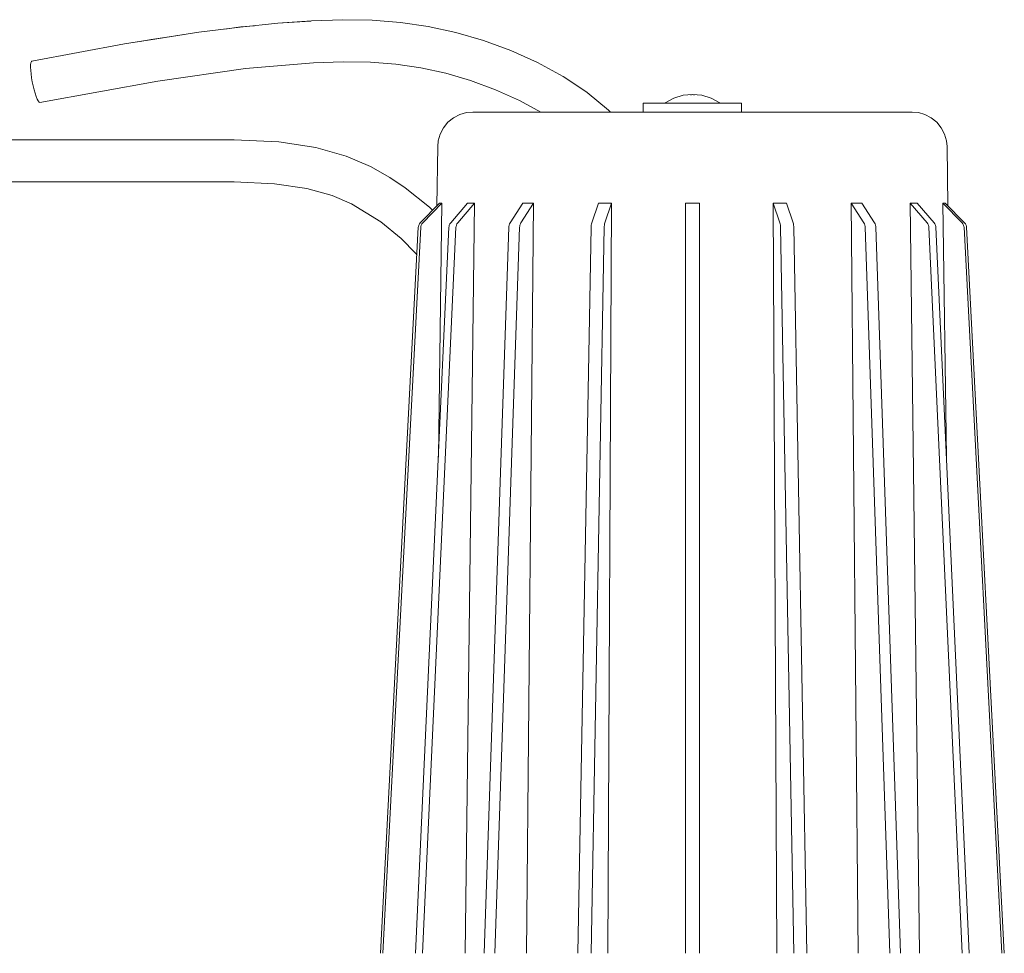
# Model space of a CAD drawing. Header units: millimetres. Extents: x -530 to 683, y -17 to 1108.
# Tile 6 of 7: x 53 to 334, y 678 to 944. Entities that reach past the tile are written whole.
import ezdxf

# ---------------------------------------------------------------- set-up
doc = ezdxf.new("R2010")
doc.units = ezdxf.units.MM
doc.header["$MEASUREMENT"] = 0
doc.layers.add('MATERIAL 2', color=5, linetype='Continuous', true_color=0x0000ff)

msp = doc.modelspace()

# ---------------------------------------------------------------- linework, layer by layer
at = {"layer": 'MATERIAL 2', "color": 5, "linetype": 'Continuous', "lineweight": 0, "true_color": 0x0000ff}
for p, q in [((136.42, 943.67), (145.33, 943.96)), ((145.33, 943.96), (153.75, 943.82)), ((153.75, 943.82), (161.81, 943.19)), ((116.04, 941.8), (104.31, 940.38)), ((116.23, 941.91), (111.73, 941.28)), ((116.04, 941.8), (126.81, 942.99)), ((120.15, 942.25), (116.23, 941.91)), ((126.81, 942.99), (136.42, 943.67)), ((136.22, 943.55), (126.81, 942.99)), ((126.81, 942.99), (126.81, 942.99)), ((126.81, 942.99), (126.81, 942.99)), ((126.81, 942.99), (126.81, 942.99)), ((161.81, 943.19), (169.7, 942.03)), ((169.7, 942.03), (177.57, 940.31)), ((83.09, 937.03), (104.31, 940.38)), ((90.49, 938.19), (83.09, 937.03)), ((90.67, 938.3), (87.53, 937.73)), ((90.49, 938.19), (104.31, 940.38)), ((95.27, 938.95), (90.67, 938.3)), ((104.31, 940.38), (104.31, 940.38)), ((104.31, 940.38), (104.31, 940.38)), ((104.31, 940.38), (104.31, 940.38)), ((104.31, 940.38), (104.31, 940.38)), ((177.57, 940.31), (185.45, 938)), ((56.69, 932.11), (83.09, 937.03)), ((83.09, 937.03), (83.09, 937.03)), ((83.09, 937.03), (83.09, 937.03)), ((185.45, 938), (193.27, 935.14)), ((193.27, 935.14), (200.91, 931.71)), ((56.31, 931.12), (56.29, 930.38)), ((56.29, 930.38), (56.33, 929.49)), ((56.38, 931.66), (56.31, 931.12)), ((56.51, 932), (56.38, 931.66)), ((56.69, 932.11), (56.51, 932)), ((117.55, 929.99), (92.55, 926.46)), ((137.04, 931.68), (117.55, 929.99)), ((145.45, 931.96), (137.04, 931.68)), ((153.21, 931.83), (145.45, 931.96)), ((160.51, 931.27), (153.21, 931.83)), ((167.6, 930.22), (160.51, 931.27)), ((174.7, 928.67), (167.6, 930.22)), ((200.91, 931.71), (208.19, 927.76)), ((56.33, 929.49), (56.43, 928.47)), ((56.43, 928.47), (56.58, 927.37)), ((56.58, 927.37), (56.78, 926.22)), ((181.81, 926.59), (174.7, 928.67)), ((208.19, 927.76), (214.95, 923.27)), ((56.78, 926.22), (57.02, 925.07)), ((57.02, 925.07), (57.29, 923.97)), ((92.55, 926.46), (58.95, 920.33)), ((188.88, 923.99), (181.81, 926.59)), ((57.29, 923.97), (57.58, 922.95)), ((57.58, 922.95), (57.88, 922.05)), ((57.88, 922.05), (58.18, 921.32)), ((58.18, 921.32), (57.89, 922.03)), ((58.46, 920.79), (58.18, 921.32)), ((58.18, 921.32), (58.18, 921.32)), ((58.18, 921.32), (58.46, 920.78)), ((195.74, 920.92), (188.88, 923.99)), ((214.95, 923.27), (215.09, 923.18)), ((221.19, 918.17), (215.09, 923.18)), ((237.28, 920.27), (239.76, 921.58)), ((239.76, 921.58), (242.41, 922.38)), ((242.41, 922.38), (245.08, 922.63)), ((245.08, 922.57), (244.59, 922.38)), ((245.08, 922.63), (245.08, 922.63)), ((245.08, 922.63), (245.08, 922.63)), ((245.08, 922.63), (245.08, 922.63)), ((245.08, 922.63), (245.08, 922.63)), ((245.08, 922.63), (245.08, 922.63)), ((245.08, 922.63), (245.08, 922.63)), ((245.08, 922.63), (245.08, 922.63)), ((245.08, 922.63), (245.08, 922.63)), ((245.08, 922.63), (245.08, 922.63)), ((245.08, 922.63), (247.74, 922.38)), ((245.08, 922.63), (245.08, 922.57)), ((245.56, 922.38), (245.08, 922.57)), ((250.4, 921.58), (247.74, 922.38)), ((252.87, 920.27), (250.4, 921.58)), ((58.46, 920.78), (58.72, 920.44)), ((58.72, 920.44), (58.95, 920.33)), ((201.81, 917.62), (195.74, 920.92)), ((231.08, 920.12), (231.31, 920.12)), ((231.08, 920.12), (231.08, 917.62)), ((231.31, 920.12), (232.06, 920.12)), ((232.06, 920.12), (233.36, 920.12)), ((233.36, 920.12), (235.18, 920.12)), ((235.18, 920.12), (237.42, 920.12)), ((237.08, 920.12), (237.28, 920.27)), ((237.42, 920.12), (239.92, 920.12)), ((239.92, 920.12), (242.53, 920.12)), ((242.53, 920.12), (245.08, 920.12)), ((247.74, 920.12), (245.08, 920.12)), ((250.4, 920.12), (247.74, 920.12)), ((252.87, 920.12), (250.4, 920.12)), ((252.87, 920.27), (253.08, 920.12)), ((255.02, 920.12), (252.87, 920.12)), ((256.74, 920.12), (255.02, 920.12)), ((257.99, 920.12), (256.74, 920.12)), ((258.8, 920.12), (257.99, 920.12)), ((259.08, 920.12), (258.8, 920.12)), ((259.08, 920.12), (259.08, 917.62)), ((175.36, 914.7), (176.96, 915.99)), ((176.96, 915.99), (178.75, 916.92)), ((178.75, 916.92), (180.61, 917.46)), ((178.76, 916.93), (180.61, 917.46)), ((180.61, 917.46), (182.42, 917.62)), ((180.61, 917.46), (182.43, 917.62)), ((182.43, 917.62), (182.69, 917.62)), ((182.69, 917.62), (183.48, 917.62)), ((183.48, 917.62), (184.85, 917.62)), ((184.85, 917.62), (186.83, 917.62)), ((186.83, 917.62), (189.43, 917.62)), ((189.43, 917.62), (189.83, 917.62)), ((192.99, 917.62), (189.83, 917.62)), ((196.44, 917.62), (192.99, 917.62)), ((196.44, 917.62), (200.78, 917.62)), ((200.78, 917.62), (205.59, 917.62)), ((205.59, 917.62), (210.8, 917.62)), ((210.8, 917.62), (216.3, 917.62)), ((216.3, 917.62), (221.1, 917.62)), ((226.87, 917.62), (221.1, 917.62)), ((221.71, 917.62), (221.19, 918.17)), ((232.82, 917.62), (226.87, 917.62)), ((238.91, 917.62), (232.82, 917.62)), ((245.08, 917.62), (238.91, 917.62)), ((251.24, 917.62), (245.08, 917.62)), ((257.33, 917.62), (251.24, 917.62)), ((263.28, 917.62), (257.33, 917.62)), ((269.06, 917.62), (263.28, 917.62)), ((269.06, 917.62), (273.85, 917.62)), ((273.85, 917.62), (279.36, 917.62)), ((279.36, 917.62), (284.56, 917.62)), ((284.56, 917.62), (289.37, 917.62)), ((289.37, 917.62), (293.71, 917.62)), ((297.16, 917.62), (293.71, 917.62)), ((300.32, 917.62), (297.16, 917.62)), ((300.32, 917.62), (300.72, 917.62)), ((300.72, 917.62), (303.32, 917.62)), ((303.32, 917.62), (305.3, 917.62)), ((305.3, 917.62), (306.68, 917.62)), ((306.68, 917.62), (307.47, 917.62)), ((307.47, 917.62), (307.72, 917.62)), ((309.54, 917.46), (307.72, 917.62)), ((309.54, 917.46), (307.73, 917.62)), ((311.39, 916.93), (309.54, 917.46)), ((311.4, 916.92), (309.54, 917.46)), ((313.19, 915.99), (311.4, 916.92)), ((314.79, 914.7), (313.19, 915.99)), ((173.13, 911.31), (174.06, 913.1)), ((173.14, 911.32), (174.06, 913.1)), ((174.06, 913.1), (175.36, 914.7)), ((174.06, 913.1), (175.35, 914.68)), ((316.09, 913.1), (314.79, 914.7)), ((316.09, 913.1), (314.8, 914.68)), ((317.01, 911.32), (316.09, 913.1)), ((317.02, 911.31), (316.09, 913.1)), ((172.6, 909.44), (173.13, 911.31)), ((317.55, 909.44), (317.02, 911.31)), ((114.36, 909.69), (14.36, 909.69)), ((114.36, 909.69), (127.1, 909.11)), ((127.1, 909.11), (137.68, 907.49)), ((137.68, 907.49), (146.32, 905.07)), ((172.2, 890.85), (172.43, 907.76)), ((172.6, 909.44), (172.43, 907.77)), ((172.43, 907.76), (172.43, 907.77)), ((317.55, 909.44), (317.72, 907.77)), ((317.96, 890.85), (317.72, 907.77)), ((146.32, 905.07), (153.27, 902.12)), ((153.27, 902.12), (158.8, 898.96)), ((158.8, 898.96), (163.17, 895.99)), ((114.36, 897.69), (14.36, 897.69)), ((125.89, 897.16), (114.36, 897.69)), ((125.89, 897.16), (135.13, 895.77)), ((135.13, 895.77), (142.3, 893.77)), ((142.3, 893.77), (147.87, 891.41)), ((163.17, 895.99), (170.1, 890.46)), ((147.87, 891.41), (156.16, 886.25)), ((172.96, 891.62), (167.46, 886.05)), ((168.16, 886.05), (173.65, 891.62)), ((170.1, 890.46), (170.94, 889.58)), ((173.65, 891.62), (172.62, 819.15)), ((173.65, 891.62), (172.96, 891.62)), ((180.96, 891.62), (176.13, 886.05)), ((178.13, 886.05), (182.96, 891.62)), ((182.96, 891.62), (180.28, 677.62)), ((182.96, 891.62), (180.96, 891.62)), ((196.7, 891.62), (193.11, 886.05)), ((196.18, 886.05), (199.76, 891.62)), ((199.76, 891.62), (196.7, 891.62)), ((199.76, 891.62), (197.77, 677.62)), ((218.27, 891.62), (216.36, 886.05)), ((222.03, 891.62), (218.27, 891.62)), ((220.12, 886.05), (222.03, 891.62)), ((222.03, 891.62), (220.97, 677.62)), ((243.08, 891.62), (243.08, 886.05)), ((247.08, 891.62), (243.08, 891.62)), ((247.08, 886.05), (247.08, 891.62)), ((271.88, 891.62), (268.12, 891.62)), ((268.12, 891.62), (270.03, 886.05)), ((269.18, 677.62), (268.12, 891.62)), ((273.79, 886.05), (271.88, 891.62)), ((290.39, 891.62), (293.98, 886.05)), ((293.45, 891.62), (290.39, 891.62)), ((292.38, 677.62), (290.39, 891.62)), ((297.04, 886.05), (293.45, 891.62)), ((307.19, 891.62), (312.02, 886.05)), ((309.19, 891.62), (307.19, 891.62)), ((309.87, 677.62), (307.19, 891.62)), ((314.02, 886.05), (309.19, 891.62)), ((316.5, 891.62), (322, 886.05)), ((317.2, 891.62), (316.5, 891.62)), ((317.53, 819.15), (316.5, 891.62)), ((322.69, 886.05), (317.2, 891.62)), ((156.16, 886.25), (162.04, 881.57)), ((166.92, 885), (166.89, 884.74)), ((167.03, 885.37), (166.92, 885)), ((167.21, 885.73), (167.03, 885.37)), ((167.46, 886.05), (167.21, 885.73)), ((167.58, 884.74), (167.61, 885)), ((167.61, 885), (167.72, 885.37)), ((167.72, 885.37), (167.9, 885.73)), ((167.9, 885.73), (168.16, 886.05)), ((175.65, 885), (175.63, 884.74)), ((175.74, 885.37), (175.65, 885)), ((175.91, 885.73), (175.74, 885.37)), ((176.13, 886.05), (175.91, 885.73)), ((177.63, 884.74), (177.65, 885)), ((177.65, 885), (177.74, 885.37)), ((177.74, 885.37), (177.91, 885.73)), ((177.91, 885.73), (178.13, 886.05)), ((192.76, 885), (192.74, 884.74)), ((192.83, 885.37), (192.76, 885)), ((192.95, 885.73), (192.83, 885.37)), ((193.11, 886.05), (192.95, 885.73)), ((195.8, 884.74), (195.82, 885)), ((195.82, 885), (195.89, 885.37)), ((195.89, 885.37), (196.01, 885.73)), ((196.01, 885.73), (196.18, 886.05)), ((216.17, 885), (216.16, 884.74)), ((216.21, 885.37), (216.17, 885)), ((216.27, 885.73), (216.21, 885.37)), ((216.36, 886.05), (216.27, 885.73)), ((219.92, 884.74), (219.93, 885)), ((219.93, 885), (219.97, 885.37)), ((219.97, 885.37), (220.03, 885.73)), ((220.03, 885.73), (220.12, 886.05)), ((243.08, 886.05), (243.08, 885.73)), ((243.08, 885.73), (243.08, 885.37)), ((243.08, 885.37), (243.08, 885)), ((243.08, 885), (243.08, 884.74)), ((247.08, 885.73), (247.08, 886.05)), ((247.08, 885.37), (247.08, 885.73)), ((247.08, 885), (247.08, 885.37)), ((247.08, 884.74), (247.08, 885)), ((270.03, 886.05), (270.12, 885.73)), ((270.12, 885.73), (270.18, 885.37)), ((270.18, 885.37), (270.22, 885)), ((270.22, 885), (270.23, 884.74)), ((273.88, 885.73), (273.79, 886.05)), ((273.94, 885.37), (273.88, 885.73)), ((273.98, 885), (273.94, 885.37)), ((273.99, 884.74), (273.98, 885)), ((293.98, 886.05), (294.14, 885.73)), ((294.14, 885.73), (294.26, 885.37)), ((294.26, 885.37), (294.33, 885)), ((294.33, 885), (294.35, 884.74)), ((297.21, 885.73), (297.04, 886.05)), ((297.33, 885.37), (297.21, 885.73)), ((297.4, 885), (297.33, 885.37)), ((297.42, 884.74), (297.4, 885)), ((312.02, 886.05), (312.25, 885.73)), ((312.25, 885.73), (312.41, 885.37)), ((312.41, 885.37), (312.5, 885)), ((312.5, 885), (312.53, 884.74)), ((314.25, 885.73), (314.02, 886.05)), ((314.41, 885.37), (314.25, 885.73)), ((314.5, 885), (314.41, 885.37)), ((314.53, 884.74), (314.5, 885)), ((322, 886.05), (322.25, 885.73)), ((322.25, 885.73), (322.43, 885.37)), ((322.43, 885.37), (322.54, 885)), ((322.54, 885), (322.57, 884.74)), ((322.95, 885.73), (322.69, 886.05)), ((323.13, 885.37), (322.95, 885.73)), ((323.23, 885), (323.13, 885.37)), ((323.26, 884.74), (323.23, 885)), ((166.89, 884.74), (156.1, 677.62)), ((156.79, 677.62), (167.58, 884.74)), ((175.63, 884.74), (166.13, 677.62)), ((168.13, 677.62), (177.63, 884.74)), ((192.74, 884.74), (185.69, 677.62)), ((188.76, 677.62), (195.8, 884.74)), ((216.16, 884.74), (212.42, 677.62)), ((216.17, 677.62), (219.92, 884.74)), ((243.08, 884.74), (243.08, 677.62)), ((247.08, 677.62), (247.08, 884.74)), ((270.23, 884.74), (273.98, 677.62)), ((277.74, 677.62), (273.99, 884.74)), ((294.35, 884.74), (301.4, 677.62)), ((304.46, 677.62), (297.42, 884.74)), ((312.53, 884.74), (322.02, 677.62)), ((324.02, 677.62), (314.53, 884.74)), ((322.57, 884.74), (333.36, 677.62)), ((334.06, 677.62), (323.26, 884.74)), ((162.04, 881.57), (166.2, 877.25)), ((166.2, 877.25), (166.48, 876.87))]:
    msp.add_line(p, q, dxfattribs=at)

doc.saveas('drawing.dxf')
